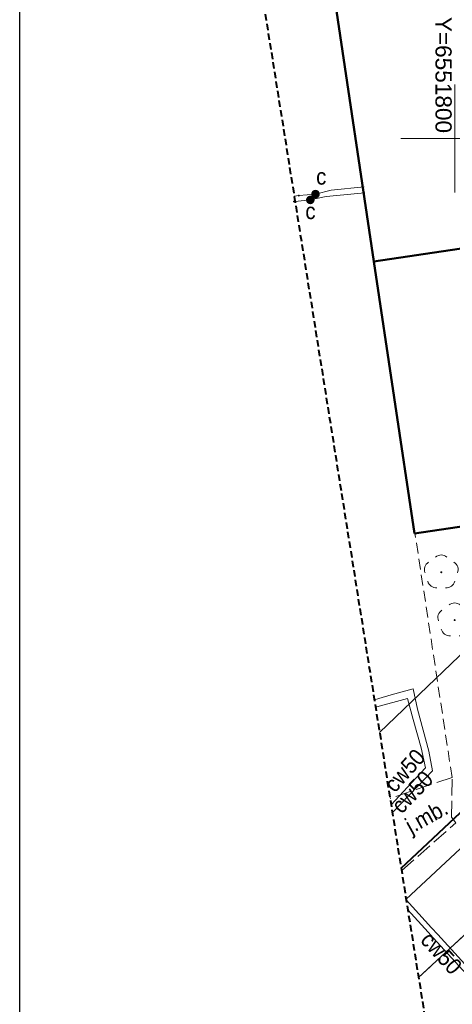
# Model space of a CAD drawing. Extents: x 6551780 to 6552081, y 5572957 to 5573171.
# Tile 2 of 19: x 6551780 to 6551800, y 5573010 to 5573056. Entities that reach past the tile are written whole.
import ezdxf
from ezdxf.enums import TextEntityAlignment as Align

# ---------------------------------------------------------------- set-up
doc = ezdxf.new("R2010")
doc.units = 0
doc.header["$LTSCALE"] = 0.5
for name, pattern in [('1.5_0.5', [2, 1.5, -0.5]), ('2', [0.9, 0.6, -0.3]), ('219-500', [0, 0]), ('mz1.0_0.5', [1.5, 1, -0.5])]:
    doc.linetypes.add(name, pattern=pattern)
for name, color, linetype in [('218-kontur użytku gruntowego', 7, 'Continuous'), ('219-działka ewidencyjna', 7, 'Continuous'), ('312-budynek ewidencyjny', 7, 'Continuous'), ('chodnik (powierzchnia)', 7, 'Continuous'), ('drzewo liściaste', 7, 'Continuous'), ('jezdnia', 7, 'Continuous'), ('jezdnia-Atr17', 7, 'Continuous'), ('krawężnik', 7, 'Continuous'), ('obudowa ochronna przewodu', 7, 'Continuous'), ('przewód ciepłowniczy', 7, 'Continuous'), ('przewód ciepłowniczy-Atr1', 7, 'Continuous'), ('przewód telekomunikacyjny (linia)', 7, 'Continuous'), ('rzedna', 7, 'Continuous'), ('Strzałka', 7, 'Continuous'), ('Wymiarowanie', 7, 'Continuous'), ('zasuwa lub zawór', 7, 'Continuous'), ('zasuwa lub zawór-Atr17', 7, 'Continuous')]:
    doc.layers.add(name, color=color, linetype=linetype)
doc.layers.add('PARSI', color=7, linetype='Continuous', lineweight=20, true_color=0x000000)
doc.styles.add('MZSK', font='Arial.ttf', dxfattribs={"width": 0.9, "height": 0.75})
doc.styles.get("Standard").update_dxf_attribs({"font": 'arial.ttf', "width": 0.9})
doc.linetypes.add('MPNLZ', pattern='A,6,-2,[35,msgB.shx,S=0.016,R=0,X=-1,Y=0],6', length=14)

# ---------------------------------------------------------------- blocks, each defined once
blk = doc.blocks.new('PW01')
at = {"linetype": 'Continuous', "lineweight": 13}
h = blk.add_hatch(color=0, dxfattribs=at)
edge = h.paths.add_edge_path()
edge.add_arc((0, 0), 0.045, 0, 360)
blk = doc.blocks.new('US25')
at = {"linetype": 'Continuous', "lineweight": 0}
h = blk.add_hatch(color=0, dxfattribs=at)
edge = h.paths.add_edge_path()
edge.add_arc((0, 0), 0.2, 0, 360)
blk = doc.blocks.new('OP021')
at = {"linetype": 'Continuous', "lineweight": 13}
h = blk.add_hatch(color=0, dxfattribs=at)
edge = h.paths.add_edge_path()
edge.add_arc((0, 0), 0.05, 0, 360)
at = {"color": 0, "linetype": 'Continuous', "lineweight": 13}
for centre, start, end in [((-0.38, 0.124), 121.308, 202.548), ((0, 0.4), 49.272, 130.728), ((0.38, 0.124), 337.452, 58.692), ((-0.235, -0.324), 193.221, 274.871), ((0.235, -0.324), 265.129, 346.779)]:
    blk.add_arc(centre, 0.4, start, end, dxfattribs=at)
blk = doc.blocks.new('mzsk')
at = {"layer": 'PARSI', "color": 0}
for p, q in [((0, -5), (0, 5)), ((5, 0), (-5, 0))]:
    blk.add_line(p, q, dxfattribs=at)
blk = doc.blocks.new('A$C664B2598')
at = {"layer": 'Strzałka', "color": 6, "linetype": 'Continuous', "lineweight": 40}
blk.add_line((6551797.51, 5573016.169), (6551810.536, 5573028.425), dxfattribs=at)
at = {"layer": 'Strzałka', "linetype": 'MPNLZ', "lineweight": 25}
blk.add_lwpolyline([(6551807.6, 5573033.09), (6551796.509, 5573022.456)], dxfattribs=at)

msp = doc.modelspace()

# ---------------------------------------------------------------- linework, layer by layer
at = {"flags": 128}
msp.add_lwpolyline([(6551779.832, 5573122.686), (6551884.832, 5573122.686), (6551884.832, 5572974.186), (6551779.832, 5572974.186)], close=True, dxfattribs=at)
at = {"layer": '218-kontur użytku gruntowego', "color": 96, "linetype": 'Continuous', "lineweight": 18, "true_color": 0x008000}
for points in [[(6551797.51, 5573016.166), (6551800.03, 5573018.54)], [(6551800.03, 5573018.54), (6551797.51, 5573016.166)]]:
    msp.add_lwpolyline(points, dxfattribs=at)
at = {"layer": '219-działka ewidencyjna', "color": 7, "linetype": '219-500', "lineweight": 18}
msp.add_lwpolyline([(6551797.51, 5573016.166), (6551800.03, 5573018.54)], dxfattribs=at)
at = {"layer": '312-budynek ewidencyjny', "color": 7, "linetype": 'Continuous', "lineweight": 50, "flags": 128}
for points in [[(6551794.47, 5573056.22), (6551796.25, 5573044.29)], [(6551805.72, 5573045.7), (6551796.25, 5573044.29)], [(6551796.25, 5573044.29), (6551805.72, 5573045.7)], [(6551796.25, 5573044.29), (6551798.13, 5573031.68)], [(6551798.13, 5573031.68), (6551807.6, 5573033.09)]]:
    msp.add_lwpolyline(points, dxfattribs=at)
at = {"layer": 'chodnik (powierzchnia)', "color": 7, "linetype": 'mz1.0_0.5', "lineweight": 18, "flags": 128}
msp.add_lwpolyline([(6551799.87, 5573020.38), (6551798.15, 5573031.7)], dxfattribs=at)
at = {"layer": 'jezdnia', "color": 7, "linetype": '1.5_0.5', "lineweight": 18}
for points in [[(6551798.317, 5573011.096), (6551802.91, 5573015.37), (6551807.06, 5573019.1), (6551815.88, 5573026.64), (6551829.71, 5573037.75), (6551829.91, 5573038.33), (6551830.52, 5573038.77), (6551831.16, 5573038.7), (6551844.67, 5573048.45), (6551849.03, 5573051.6), (6551863.16, 5573061.815)], [(6551797.528, 5573016.055), (6551800.05, 5573018.28), (6551799.85, 5573018.54), (6551799.87, 5573020.38), (6551796.995, 5573019.404)]]:
    msp.add_lwpolyline(points, dxfattribs=at)
at = {"layer": 'krawężnik', "color": 7, "linetype": 'Continuous', "lineweight": 25}
msp.add_lwpolyline([(6551798.317, 5573011.096), (6551802.91, 5573015.37), (6551807.06, 5573019.1), (6551815.88, 5573026.64)], dxfattribs=at)
at = {"layer": 'obudowa ochronna przewodu', "color": 7, "linetype": 'Continuous', "lineweight": 35, "flags": 128}
for points in [[(6551799, 5573012.94), (6551804.83, 5573006.57)], [(6551799.21, 5573013.09), (6551805.02, 5573006.71)]]:
    msp.add_lwpolyline(points, dxfattribs=at)
at = {"layer": 'przewód ciepłowniczy', "color": 212, "linetype": 'Continuous', "lineweight": 18, "true_color": 0xd200d2}
for points in [[(6551792.553, 5573047.319), (6551792.77, 5573047.35), (6551793.54, 5573047.42), (6551794.26, 5573047.61), (6551795.79, 5573047.76)], [(6551795.83, 5573047.48), (6551794.04, 5573047.31), (6551793.3, 5573047.15), (6551792.591, 5573047.085)], [(6551796.268, 5573023.974), (6551796.48, 5573024.03), (6551797.05, 5573024.2), (6551798.06, 5573024.49), (6551798.26, 5573023.54), (6551798.79, 5573021.6), (6551798.96, 5573020.69), (6551798.28, 5573019.97), (6551797.1, 5573018.743)], [(6551796.322, 5573023.632), (6551796.38, 5573023.65), (6551797.8, 5573024.03), (6551798.06, 5573023.07), (6551798.44, 5573021.75), (6551798.64, 5573020.83), (6551797.99, 5573020.12), (6551797.043, 5573019.104)], [(6551797.744, 5573014.696), (6551798.92, 5573013.4), (6551799.21, 5573013.09), (6551805.02, 5573006.71), (6551806.18, 5573005.56), (6551807.23, 5573004.5)], [(6551797.816, 5573014.244), (6551798.76, 5573013.21), (6551799, 5573012.94), (6551804.83, 5573006.57), (6551806, 5573005.41), (6551807.05, 5573004.35)]]:
    msp.add_lwpolyline(points, dxfattribs=at)
at = {"layer": 'przewód telekomunikacyjny (linia)', "color": 30, "linetype": 'Continuous', "lineweight": 18, "true_color": 0xff9100}
msp.add_lwpolyline([(6551797.738, 5573014.734), (6551802.98, 5573019.61), (6551809.14, 5573025.44), (6551815.5, 5573031.47), (6551815.7, 5573031.67), (6551815.72, 5573031.69), (6551815.95, 5573031.91), (6551815.75, 5573032.2), (6551814.37, 5573034.28), (6551812.27, 5573047.91), (6551809.88, 5573062.36), (6551807.78, 5573075.59), (6551804.67, 5573095.49), (6551802.48, 5573109.126)], dxfattribs=at)
at = {"layer": 'Strzałka', "color": 204, "linetype": '2', "lineweight": 40}
msp.add_lwpolyline([(6551854.94, 5573116.47), (6551783.15, 5573106.42), (6551801.11, 5572993.54), (6551865.87, 5573043.8)], close=True, dxfattribs=at)

# ---------------------------------------------------------------- block references
msp.add_blockref('A$C664B2598', (0, 0))
at = {"layer": 'drzewo liściaste', "color": 94, "linetype": 'Continuous', "lineweight": 18}
for p in [(6551799.37, 5573029.89), (6551799.99, 5573027.67)]:
    msp.add_blockref('OP021', p, dxfattribs=at)
at = {"layer": 'PARSI', "xscale": 0.5, "yscale": 0.5, "zscale": 0.5}
msp.add_blockref('mzsk', (6551800, 5573050), dxfattribs=at)
at = {"layer": 'rzedna', "color": 212, "linetype": 'Continuous', "lineweight": 18}
for p in [(6551792.77, 5573047.35), (6551793.3, 5573047.15), (6551793.54, 5573047.42), (6551792.54, 5573047.08)]:
    msp.add_blockref('PW01', p, dxfattribs=at)
at = {"layer": 'zasuwa lub zawór', "color": 212, "linetype": 'Continuous', "lineweight": 18, "true_color": 0xd200d2}
for p in [(6551793.54, 5573047.42), (6551793.3, 5573047.15)]:
    msp.add_blockref('US25', p, dxfattribs=at)

# ---------------------------------------------------------------- texts
at = {"layer": 'jezdnia-Atr17', "color": 7, "width": 0.9}
msp.add_text('j.mb.', height=0.75, rotation=28.902, dxfattribs=at).set_placement((6551797.972, 5573017.741))
at = {"layer": 'przewód ciepłowniczy-Atr1', "color": 212, "true_color": 0xd200d2, "width": 0.9}
for rotation, p in [(48.27, (6551796.937, 5573019.879)), (46.117, (6551797.26, 5573018.91)), (312.408, (6551798.633, 5573013.05))]:
    msp.add_text('cw50', height=0.75, rotation=rotation, dxfattribs=at).set_placement(p, align=Align.MIDDLE_LEFT)
at = {"layer": 'Wymiarowanie', "style": 'MZSK'}
msp.add_text('Y=6551800', height=0.75, rotation=270, dxfattribs=at).set_placement((6551799.85, 5573050.25), align=Align.TOP_RIGHT)
at = {"layer": 'zasuwa lub zawór-Atr17', "color": 212, "true_color": 0xd200d2, "width": 0.9}
for p in [(6551793.57, 5573047.86), (6551793.07, 5573046.26)]:
    msp.add_text('c', height=0.75, dxfattribs=at).set_placement(p)

doc.saveas('drawing.dxf')
